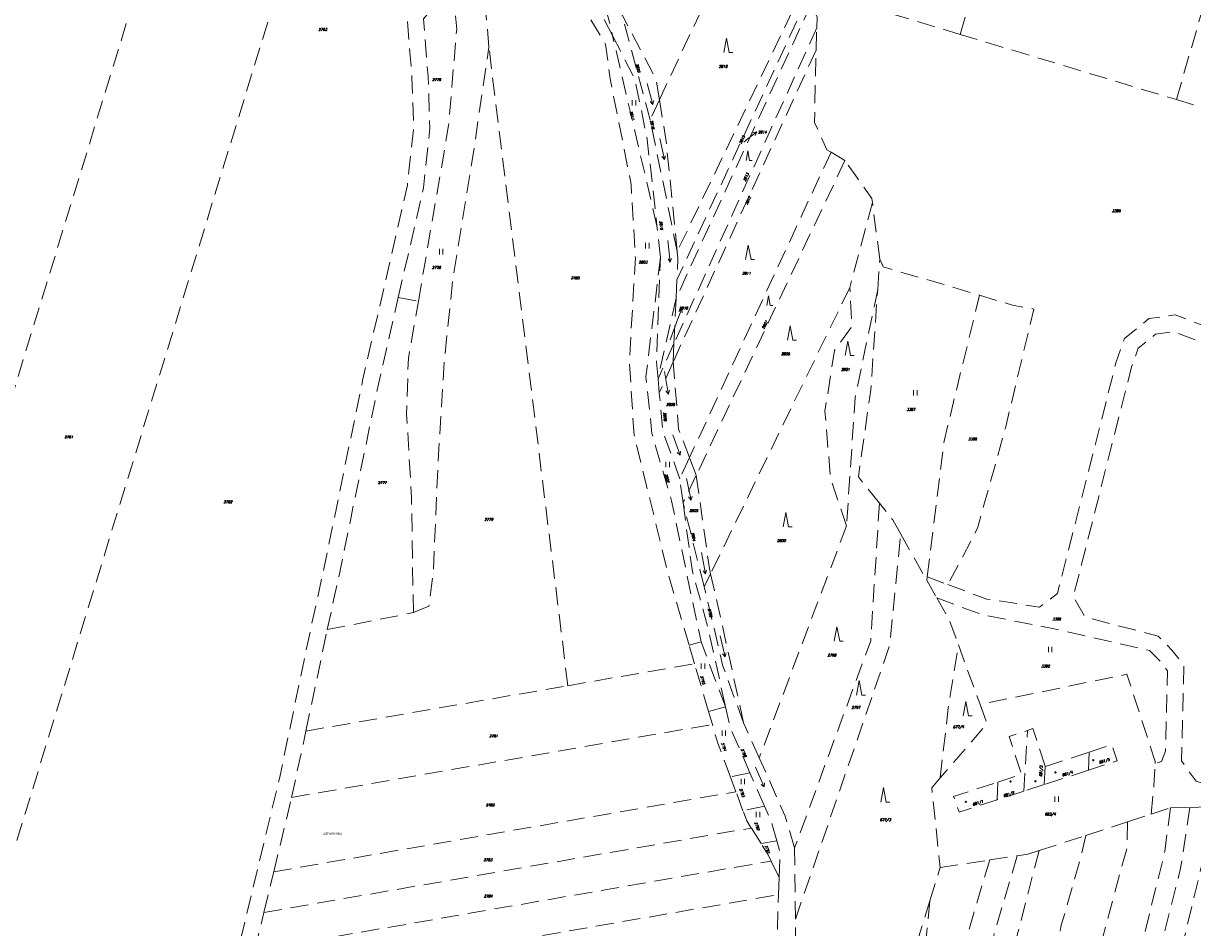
# Model space of a CAD drawing. Header units: metres. Extents: x -626722 to -621116, y -1178216 to -1174550.
# Tile 51 of 86: x -624337 to -624012, y -1176484 to -1176233. Entities that reach past the tile are written whole.
import ezdxf
from ezdxf.enums import TextEntityAlignment as Align

# ---------------------------------------------------------------- set-up
doc = ezdxf.new("R2010")
doc.units = ezdxf.units.M
doc.header["$MEASUREMENT"] = 0
doc.linetypes.add('DASHEDX2', pattern=[1.5, 1, -0.5])
for name, color, linetype, lineweight in [('8_kat_KN_Hranice parcel', 200, 'DASHEDX2', 25), ('8_kat_KN_PČ popisy', 210, 'Continuous', 0), ('8_kat_KN_Značky budov', 7, 'Continuous', 0), ('8_kat_KN_Značky kultur', 7, 'Continuous', 0), ('8_kat_KN_Čísla parcel', 200, 'Continuous', 25)]:
    doc.layers.add(name, color=color, linetype=linetype, lineweight=lineweight)
doc.layers.add('8_kat_KN_Pomístní_názvy', color=210, linetype='Continuous')
doc.styles.add('Style-cs_Working', font='cs_Working.shx')
doc.styles.add('Style-ITALICS', font='ITALICS.shx')

# ---------------------------------------------------------------- blocks, each defined once
blk = doc.blocks.new('4.02')
at = {"layer": '8_kat_KN_Značky budov', "color": 7, "linetype": 'Continuous', "lineweight": 13}
blk.add_circle((-0.01, 0), 0.175, dxfattribs=at)
blk = doc.blocks.new('1029_22')
at = {"layer": '8_kat_KN_PČ popisy', "color": 6, "linetype": 'Continuous', "lineweight": 0}
for p, q in [((0, 0), (2.36, 1.85)), ((2.36, 1.85), (1.27, 1.63)), ((2.36, 1.85), (1.88, 0.84))]:
    blk.add_line(p, q, dxfattribs=at)
blk = doc.blocks.new('1029_62')
at = {"layer": '8_kat_KN_PČ popisy', "color": 6, "linetype": 'Continuous', "lineweight": 0}
for p, q in [((0, 0), (0.62, -2.94)), ((0.62, -2.94), (-0.07, -2.06)), ((0.62, -2.94), (0.91, -1.85))]:
    blk.add_line(p, q, dxfattribs=at)
blk = doc.blocks.new('1029_190')
at = {"layer": '8_kat_KN_PČ popisy', "color": 6, "linetype": 'Continuous', "lineweight": 0}
for p, q in [((0, 0), (0.52, -2.96)), ((0.52, -2.96), (-0.15, -2.06)), ((0.52, -2.96), (0.84, -1.88))]:
    blk.add_line(p, q, dxfattribs=at)
blk = doc.blocks.new('1029_17')
at = {"layer": '8_kat_KN_PČ popisy', "color": 6, "linetype": 'Continuous', "lineweight": 0}
for p, q in [((0, 0), (1.08, 2.8)), ((1.08, 2.8), (0.25, 2.05)), ((1.08, 2.8), (1.18, 1.69))]:
    blk.add_line(p, q, dxfattribs=at)
blk = doc.blocks.new('3.06')
at = {"layer": '8_kat_KN_Značky kultur', "color": 7, "linetype": 'Continuous', "lineweight": 13}
for p, q in [((-0.51, 0), (-0.51, 1.5)), ((0.49, 0), (0.49, 1.5))]:
    blk.add_line(p, q, dxfattribs=at)
blk = doc.blocks.new('8.02_12')
at = {"layer": '8_kat_KN_Značky kultur', "color": 7, "linetype": 'Continuous', "lineweight": 13}
for p, q in [((-0.32, 2.97), (0.31, -3)), ((0.31, -3), (-0.29, -2.08)), ((0.31, -3), (0.7, -1.98))]:
    blk.add_line(p, q, dxfattribs=at)
blk = doc.blocks.new('8.02_13')
at = {"layer": '8_kat_KN_Značky kultur', "color": 7, "linetype": 'Continuous', "lineweight": 13}
for p, q in [((-0.63, 2.92), (0.62, -2.95)), ((0.62, -2.95), (-0.08, -2.1)), ((0.62, -2.95), (0.91, -1.89))]:
    blk.add_line(p, q, dxfattribs=at)
blk = doc.blocks.new('3.08')
at = {"layer": '8_kat_KN_Značky kultur', "color": 7, "linetype": 'Continuous', "lineweight": 13}
for p, q in [((0, 4), (-0.75, 0)), ((0.75, 0), (0, 4)), ((0.75, 0), (1.75, 0))]:
    blk.add_line(p, q, dxfattribs=at)
blk = doc.blocks.new('8.02_14')
at = {"layer": '8_kat_KN_Značky kultur', "color": 7, "linetype": 'Continuous', "lineweight": 13}
for p, q in [((-0.78, 2.88), (0.77, -2.92)), ((0.77, -2.92), (0.04, -2.1)), ((0.77, -2.92), (1, -1.84))]:
    blk.add_line(p, q, dxfattribs=at)
blk = doc.blocks.new('3.08_1')
at = {"layer": '8_kat_KN_Značky kultur', "color": 7, "linetype": 'Continuous', "lineweight": 13}
for p, q in [((0, 2.68), (-0.5, 0)), ((0.5, 0), (0, 2.68)), ((0.5, 0), (1.17, 0))]:
    blk.add_line(p, q, dxfattribs=at)
blk = doc.blocks.new('8.02_16')
at = {"layer": '8_kat_KN_Značky kultur', "color": 7, "linetype": 'Continuous', "lineweight": 13}
for p, q in [((-1.22, 2.72), (1.22, -2.76)), ((1.22, -2.76), (0.36, -2.07)), ((1.22, -2.76), (1.28, -1.66))]:
    blk.add_line(p, q, dxfattribs=at)
blk = doc.blocks.new('8.02_31')
at = {"layer": '8_kat_KN_Značky kultur', "color": 7, "linetype": 'Continuous', "lineweight": 13}
for p, q in [((-0.68, 2.9), (0.67, -2.94)), ((0.67, -2.94), (-0.04, -2.1)), ((0.67, -2.94), (0.94, -1.88))]:
    blk.add_line(p, q, dxfattribs=at)
blk = doc.blocks.new('8.02_32')
at = {"layer": '8_kat_KN_Značky kultur', "color": 7, "linetype": 'Continuous', "lineweight": 13}
for p, q in [((-0.58, 2.93), (0.57, -2.96)), ((0.57, -2.96), (-0.11, -2.1)), ((0.57, -2.96), (0.87, -1.91))]:
    blk.add_line(p, q, dxfattribs=at)
blk = doc.blocks.new('8.02_57')
at = {"layer": '8_kat_KN_Značky kultur', "color": 7, "linetype": 'Continuous', "lineweight": 13}
for p, q in [((-1.03, 2.8), (1.02, -2.84)), ((1.02, -2.84), (0.22, -2.09)), ((1.02, -2.84), (1.16, -1.75))]:
    blk.add_line(p, q, dxfattribs=at)

msp = doc.modelspace()

# ---------------------------------------------------------------- linework, layer by layer
at = {"layer": '8_kat_KN_Hranice parcel', "lineweight": 13, "ltscale": 5}
for p, q in [((-624132.59, -1176195.67), (-624160.12, -1176254.5)), ((-624120.05, -1176223.27), (-624155.17, -1176296.6)), ((-624118.88, -1176225.9), (-624155.26, -1176304.49)), ((-624118.01, -1176227.86), (-624155.5, -1176309.56)), ((-624102.93, -1176228.44), (-624076.74, -1176236.34)), ((-624162.7, -1176260.09), (-624170.63, -1176230.58)), ((-624160.8, -1176289.51), (-624173.12, -1176236.7)), ((-624116.47, -1176234.49), (-624156.09, -1176322.16)), ((-624116.68, -1176240.72), (-624116.47, -1176234.49)), ((-624076.74, -1176236.34), (-624016.75, -1176254.45)), ((-624185.51, -1176417.08), (-624207.41, -1176239.92)), ((-624116.68, -1176240.72), (-624156.33, -1176327.25)), ((-624160.12, -1176254.5), (-624162.7, -1176260.09)), ((-624016.75, -1176254.45), (-623987.48, -1176263.29)), ((-624155.17, -1176296.6), (-624162.7, -1176260.09)), ((-624112.53, -1176269.06), (-624151.77, -1176353.81)), ((-624108.67, -1176271.37), (-624112.53, -1176269.06)), ((-624108.67, -1176271.37), (-624149.9, -1176358.69)), ((-624101.04, -1176283), (-624107.31, -1176306.58)), ((-624099.01, -1176298.7), (-624101.04, -1176283)), ((-624159.82, -1176298.24), (-624160.8, -1176289.51)), ((-624099.59, -1176307.16), (-624099.01, -1176298.7)), ((-624155.26, -1176304.49), (-624155.5, -1176309.56)), ((-624107.31, -1176306.58), (-624145.93, -1176386.01)), ((-624232.54, -1176309.38), (-624226.96, -1176310.37)), ((-624155.5, -1176309.56), (-624160.51, -1176331.94)), ((-624156.09, -1176322.16), (-624155.5, -1176309.56)), ((-624156.09, -1176322.16), (-624160.51, -1176331.94)), ((-624156.33, -1176327.25), (-624156.09, -1176322.16)), ((-624156.33, -1176327.25), (-624160.16, -1176335.8)), ((-624160.16, -1176335.8), (-624160.51, -1176331.94)), ((-624151.77, -1176353.81), (-624154.47, -1176359.65)), ((-624149.9, -1176358.69), (-624151.77, -1176353.81)), ((-624153.57, -1176366.32), (-624154.47, -1176359.65)), ((-624149.9, -1176358.69), (-624153.57, -1176366.32)), ((-624147.68, -1176389.62), (-624153.57, -1176366.32)), ((-624108.23, -1176372.71), (-624132.42, -1176437.11)), ((-624093.2, -1176375.04), (-624085.99, -1176387.76)), ((-624145.93, -1176386.01), (-624147.68, -1176389.62)), ((-624085.99, -1176387.76), (-624085.88, -1176386.88)), ((-624085.99, -1176387.76), (-624083.16, -1176392.75)), ((-624085.88, -1176386.88), (-624080.14, -1176389.03)), ((-624252.26, -1176401.53), (-624228.36, -1176396.81)), ((-624258.16, -1176429.68), (-624252.26, -1176401.53)), ((-624148.57, -1176404.89), (-624151.87, -1176405.88)), ((-624141.79, -1176422.91), (-624148.57, -1176404.89)), ((-624150.37, -1176410.99), (-624151.87, -1176405.88)), ((-624077.21, -1176405.73), (-624071.17, -1176422.27)), ((-624185.51, -1176417.08), (-624150.37, -1176410.99)), ((-624146.48, -1176424.29), (-624150.37, -1176410.99)), ((-624258.16, -1176429.68), (-624185.51, -1176417.08)), ((-624141.79, -1176422.91), (-624146.48, -1176424.29)), ((-624145.44, -1176427.84), (-624146.48, -1176424.29)), ((-624262.12, -1176448.08), (-624145.44, -1176427.84)), ((-624132.42, -1176437.11), (-624136.76, -1176427.36)), ((-624262.12, -1176448.08), (-624258.16, -1176429.68)), ((-624059.1, -1176446.36), (-624058.03, -1176429.49)), ((-624053.09, -1176439.51), (-624040.95, -1176435.53)), ((-624041.12, -1176440.52), (-624040.95, -1176435.53)), ((-624053.46, -1176444.53), (-624053.09, -1176439.51)), ((-624041.12, -1176440.52), (-624053.46, -1176444.53)), ((-624135.03, -1176441.24), (-624140.42, -1176442.43)), ((-624138.9, -1176446.52), (-624140.42, -1176442.43)), ((-624131.02, -1176450.48), (-624135.03, -1176441.24)), ((-624066.42, -1176448.74), (-624066.27, -1176443.84)), ((-624267.1, -1176468.75), (-624138.9, -1176446.52)), ((-624136.94, -1176451.79), (-624138.9, -1176446.52)), ((-624059.1, -1176446.36), (-624066.42, -1176448.74)), ((-624053.46, -1176444.53), (-624059.1, -1176446.36)), ((-624267.1, -1176468.75), (-624262.12, -1176448.08)), ((-624131.02, -1176450.48), (-624136.94, -1176451.79)), ((-624013.04, -1176450.85), (-624006.94, -1176450.66)), ((-624030.26, -1176454.87), (-624023.75, -1176452.75)), ((-624023.75, -1176452.75), (-624018.42, -1176451.02)), ((-624018.42, -1176451.02), (-624013.04, -1176450.85)), ((-624269.81, -1176480.02), (-624134.64, -1176456.58)), ((-624131.91, -1176460.88), (-624134.64, -1176456.58)), ((-624041.84, -1176458.63), (-624030.26, -1176454.87)), ((-624127.59, -1176460.18), (-624131.91, -1176460.88)), ((-624054.83, -1176462.85), (-624041.84, -1176458.63)), ((-624122.4, -1176481.85), (-624122.62, -1176462.06)), ((-624057.95, -1176463.86), (-624054.83, -1176462.85)), ((-624272.36, -1176490.58), (-624129.11, -1176465.74)), ((-624126.92, -1176470.27), (-624129.11, -1176465.74)), ((-624082.27, -1176467.52), (-624068.52, -1176465.45)), ((-624068.52, -1176465.45), (-624060.89, -1176464.3)), ((-624060.89, -1176464.3), (-624057.95, -1176463.86)), ((-624269.81, -1176480.02), (-624267.1, -1176468.75)), ((-624085.12, -1176476.79), (-624082.27, -1176467.52)), ((-624127.08, -1176475.06), (-624126.92, -1176470.27)), ((-624273.8, -1176500.5), (-624127.08, -1176475.06)), ((-624127.41, -1176484.77), (-624127.08, -1176475.06)), ((-624097.53, -1176517.15), (-624085.12, -1176476.79)), ((-624085.12, -1176476.79), (-624089.25, -1176519.06)), ((-624272.36, -1176490.58), (-624269.81, -1176480.02)), ((-624122.32, -1176489.17), (-624122.4, -1176481.85))]:
    msp.add_line(p, q, dxfattribs=at)
at = {"layer": '8_kat_KN_Hranice parcel', "lineweight": 13, "ltscale": 5, "flags": 128}
for points in [[(-624076.74, -1176236.34), (-624032.51, -1176083.44), (-623988.27, -1175930.53)], [(-624016.75, -1176254.45), (-623972.28, -1176100.7), (-623927.81, -1175946.96)], [(-624173.12, -1176236.7), (-624181.94, -1176219.56), (-624189.6, -1176201.97), (-624188.92, -1176181.28)], [(-624151.87, -1176405.88), (-624157.76, -1176385.76), (-624163.9, -1176360.79), (-624167.15, -1176347.54), (-624168.45, -1176327.2), (-624166.79, -1176298.28), (-624167.97, -1176278), (-624173.76, -1176248.69), (-624175.1, -1176239.03), (-624181.86, -1176227.79), (-624190.25, -1176215.05), (-624190.66, -1176214.33), (-624194.39, -1176193.55)], [(-624207.41, -1176239.92), (-624209.57, -1176215.07), (-624212.75, -1176195.12)], [(-624384.15, -1176481.91), (-624341.04, -1176341.24), (-624297.93, -1176200.56)], [(-624349.3, -1176495.88), (-624306.56, -1176356.38), (-624263.81, -1176216.87)], [(-624179.16, -1176214.05), (-624174.39, -1176231.26), (-624173.12, -1176236.7)], [(-624232.54, -1176309.38), (-624225.57, -1176278.91), (-624223.77, -1176262.47), (-624224.28, -1176248.02), (-624225.52, -1176232.05), (-624220.21, -1176225.64), (-624217.89, -1176218.63)], [(-624226.96, -1176310.37), (-624218.58, -1176261.67), (-624216.34, -1176234.86), (-624217.89, -1176218.63)], [(-624116.47, -1176234.49), (-624116.37, -1176231.57), (-624118.01, -1176227.86)], [(-624277.79, -1176523.8), (-624275.57, -1176520.98), (-624277.54, -1176512.61), (-624278.47, -1176505.87), (-624278.21, -1176497.49), (-624277.52, -1176492.79), (-624265.4, -1176442.46), (-624258.11, -1176407.25), (-624253.27, -1176385.09), (-624242.43, -1176332.44), (-624230.02, -1176278.17), (-624228.28, -1176262.34), (-624228.78, -1176248.27), (-624230.08, -1176231.42)], [(-624160.12, -1176254.5), (-624161.03, -1176248.92), (-624170.63, -1176230.58)], [(-624173.12, -1176236.7), (-624166.92, -1176248.75), (-624163.49, -1176265.55), (-624160.8, -1176289.51)], [(-624228.36, -1176396.81), (-624224.04, -1176395.01), (-624222.86, -1176385.82), (-624221.51, -1176355.23), (-624219.8, -1176327.33), (-624217.46, -1176304.66), (-624211.86, -1176270.22), (-624207.41, -1176239.92)], [(-624112.53, -1176269.06), (-624113.66, -1176268.39), (-624117.11, -1176260.76), (-624116.68, -1176240.72)], [(-624155.17, -1176296.6), (-624158.32, -1176265.47), (-624160.12, -1176254.5)], [(-624101.04, -1176283), (-624101.18, -1176281.89), (-624105.21, -1176276.23), (-624108.67, -1176271.37)], [(-624159.82, -1176298.24), (-624163.87, -1176331.38), (-624162.18, -1176347.13), (-624156.78, -1176365.75), (-624148.57, -1176404.89)], [(-624160.51, -1176331.94), (-624160.94, -1176327.29), (-624159.82, -1176298.24)], [(-624155.17, -1176296.6), (-624154.98, -1176298.52), (-624155.26, -1176304.49)], [(-624099.01, -1176298.7), (-624098.1, -1176300.88), (-624081.51, -1176305.68), (-624071.38, -1176308.72)], [(-624108.23, -1176372.71), (-624112.67, -1176359.51), (-624114.21, -1176340.92), (-624111.6, -1176324.04), (-624106.69, -1176317.37), (-624107.31, -1176306.58)], [(-624099.59, -1176307.16), (-624105.84, -1176337.23), (-624108.23, -1176372.71)], [(-624099.1, -1176366.48), (-624104.94, -1176359.13), (-624101.5, -1176334.98), (-624099.59, -1176307.16)], [(-624252.26, -1176401.53), (-624248.87, -1176386.03), (-624238.04, -1176333.39), (-624232.54, -1176309.38)], [(-624228.36, -1176396.81), (-624228.87, -1176364.88), (-624230.23, -1176341.82), (-624229.75, -1176326.17), (-624226.96, -1176310.37)], [(-624085.88, -1176386.88), (-624084.95, -1176379.45), (-624081.17, -1176349.21), (-624071.38, -1176308.72)], [(-624071.38, -1176308.72), (-624062.16, -1176311.48), (-624056.25, -1176312.57), (-624064.18, -1176345.62), (-624071.87, -1176373.38), (-624080.14, -1176389.03)], [(-624080.14, -1176389.03), (-624069.36, -1176393.06), (-624054.67, -1176395.27), (-624049.72, -1176391.46), (-624033.51, -1176327.49), (-624031.12, -1176320.74), (-624024.38, -1176315.23), (-624017.06, -1176314.22), (-623979.31, -1176328.28), (-623941.17, -1176339.55), (-623928.17, -1176343.82), (-623923.04, -1176340.82)], [(-623959.83, -1176454.41), (-623965.76, -1176457.44), (-623986.56, -1176451.89), (-624011.26, -1176443.62), (-624015.33, -1176437.91), (-624014.64, -1176411.4), (-624017.92, -1176407.28), (-624021.83, -1176403.3), (-624042.06, -1176398.04), (-624045.33, -1176392.45), (-624029.15, -1176328.6), (-624027.3, -1176323.43), (-624022.51, -1176319.51), (-624017.57, -1176318.83), (-623980.73, -1176332.55), (-623942.51, -1176343.85), (-623929.03, -1176348.28), (-623926.27, -1176354.07)], [(-624151.77, -1176353.81), (-624154.8, -1176345.88), (-624156.33, -1176327.25)], [(-624154.47, -1176359.65), (-624159.17, -1176346.52), (-624160.16, -1176335.8)], [(-624145.93, -1176386.01), (-624146.26, -1176384.54), (-624149.9, -1176358.69)], [(-624153.57, -1176366.32), (-624150.99, -1176385.38), (-624146.75, -1176400.54), (-624141.79, -1176422.91)], [(-624099.1, -1176366.48), (-624101.53, -1176404.68), (-624122.62, -1176462.06)], [(-624093.2, -1176375.04), (-624095.43, -1176371.1), (-624099.1, -1176366.48)], [(-624122.4, -1176481.85), (-624096.27, -1176405.92), (-624093.2, -1176375.04)], [(-624136.76, -1176427.36), (-624142.9, -1176399.41), (-624145.93, -1176386.01)], [(-624136.76, -1176427.36), (-624142.52, -1176411.67), (-624147.68, -1176389.62)], [(-624083.16, -1176392.75), (-624070.49, -1176397.43), (-624051.05, -1176401.19), (-624024.16, -1176407.34), (-624021.44, -1176410.09), (-624019.18, -1176412.92), (-624019.77, -1176435.3), (-624020.85, -1176438.11), (-624022.62, -1176438.66)], [(-624083.16, -1176392.75), (-624079.75, -1176398.77), (-624077.21, -1176405.73)], [(-624082.24, -1176442.66), (-624080, -1176423.21), (-624077.21, -1176405.73)], [(-624022.62, -1176438.66), (-624022.6, -1176438.15), (-624030.46, -1176413.92), (-624071.17, -1176422.27)], [(-624135.03, -1176441.24), (-624140.53, -1176428.57), (-624141.79, -1176422.91)], [(-624071.17, -1176422.27), (-624069.22, -1176427.63), (-624082.24, -1176442.66)], [(-624140.42, -1176442.43), (-624143.93, -1176433.01), (-624145.44, -1176427.84)], [(-624066.27, -1176443.84), (-624059.71, -1176441.69), (-624063.15, -1176431.21), (-624058.03, -1176429.49)], [(-624058.03, -1176429.49), (-624056.55, -1176428.99), (-624053.09, -1176439.51)], [(-624040.95, -1176435.53), (-624034.67, -1176433.47), (-624033.18, -1176437.94), (-624041.12, -1176440.52)], [(-624122.62, -1176462.06), (-624125.23, -1176453.28), (-624132.42, -1176437.11)], [(-624023.75, -1176452.75), (-624022.96, -1176444.85), (-624022.62, -1176438.66)], [(-624082.24, -1176442.66), (-624084.61, -1176445.4), (-624082.27, -1176467.52)], [(-624066.42, -1176448.74), (-624076.99, -1176452.17), (-624078.56, -1176447.87), (-624066.27, -1176443.84)], [(-624127.59, -1176460.18), (-624129.09, -1176454.93), (-624131.02, -1176450.48)], [(-624134.64, -1176456.58), (-624135.88, -1176454.63), (-624136.94, -1176451.79)], [(-624018.42, -1176451.02), (-624019.96, -1176463.06), (-624027.9, -1176495.44), (-624044.71, -1176576.61)], [(-624013.04, -1176450.85), (-624015.56, -1176467.75), (-624022.86, -1176496.36), (-624039.61, -1176577.55)], [(-624030.26, -1176454.87), (-624030.49, -1176462.25), (-624038.43, -1176491.45), (-624055.33, -1176576.21)], [(-624126.92, -1176470.27), (-624126.68, -1176463.39), (-624127.59, -1176460.18)], [(-624041.84, -1176458.63), (-624043.51, -1176465.69), (-624048.66, -1176483.57), (-624060.13, -1176547.62)], [(-624129.11, -1176465.74), (-624130.03, -1176463.83), (-624131.91, -1176460.88)], [(-624054.83, -1176462.85), (-624060.79, -1176485.94), (-624067.99, -1176523.94)], [(-624068.52, -1176465.45), (-624074.13, -1176484.33), (-624081.65, -1176520.8)], [(-624060.89, -1176464.3), (-624067.15, -1176485.39), (-624073.66, -1176522.64)], [(-624034.49, -1176578.5), (-624022.93, -1176521.52), (-624009.04, -1176464.13)]]:
    msp.add_lwpolyline(points, dxfattribs=at)
at = {"layer": '8_kat_KN_PČ popisy', "lineweight": 0}
for p, q in [((-624136.75, -1176266.25), (-624135.49, -1176265.27)), ((-624157.17, -1176321.14), (-624155, -1176315.33)), ((-624158.75, -1176329.9), (-624158.15, -1176333.19)), ((-624152.6, -1176359.61), (-624151.94, -1176362.63))]:
    msp.add_line(p, q, dxfattribs=at)

# ---------------------------------------------------------------- block references
for name, p in [('1029_22', (-624135.49, -1176265.27)), ('1029_17', (-624155, -1176315.33)), ('1029_190', (-624158.15, -1176333.19)), ('1029_62', (-624151.94, -1176362.63))]:
    msp.add_blockref(name, p, dxfattribs=at)
at = {"layer": '8_kat_KN_Značky budov', "lineweight": 13}
for p in [(-624039.8, -1176437.78), (-624050.28, -1176441.16), (-624062.74, -1176443.65), (-624055.83, -1176443.6), (-624075.13, -1176449.3)]:
    msp.add_blockref('4.02', p, dxfattribs=at)
at = {"layer": '8_kat_KN_Značky kultur', "lineweight": 13}
for name, p in [('3.08', (-624141.55, -1176241.38)), ('8.02_14', (-624162.7, -1176252.88)), ('3.06', (-624167.17, -1176256.1)), ('8.02_13', (-624159.37, -1176268.12)), ('3.08_1', (-624135.6, -1176271.35)), ('3.06', (-624163.49, -1176295.74)), ('8.02_12', (-624157.44, -1176296.55)), ('3.08', (-624135.47, -1176298.82)), ('3.06', (-624220.64, -1176297.4)), ('3.08_1', (-624129.86, -1176311.59)), ('3.08', (-624123.88, -1176321.19)), ('3.08', (-624107.84, -1176325.48)), ('3.06', (-624089.11, -1176336.57)), ('8.02_57', (-624155.39, -1176350.27)), ('3.06', (-624157.82, -1176356.46)), ('3.08', (-624125.04, -1176373.01)), ('8.02_32', (-624147.91, -1176383.09)), ('3.08', (-624110.88, -1176404.75)), ('8.02_31', (-624142.55, -1176406.11)), ('3.06', (-624051.74, -1176407.79)), ('3.06', (-624148, -1176412.41)), ('3.08', (-624104.7, -1176419.67)), ('3.08', (-624075.12, -1176425.47)), ('3.06', (-624142.25, -1176431)), ('8.02_16', (-624132.29, -1176442.41)), ('3.06', (-624136.98, -1176444.44)), ('3.08', (-624097.99, -1176449.38)), ('3.06', (-624049.96, -1176449.31)), ('3.06', (-624132.79, -1176453.6))]:
    msp.add_blockref(name, p, dxfattribs=at)

# ---------------------------------------------------------------- texts
at = {"layer": '8_kat_KN_Pomístní_názvy', "lineweight": 0, "style": 'Style-cs_Working'}
msp.add_text('Záhumenice', height=0.7, dxfattribs=at).set_placement((-624253.41, -1176458.44))
at = {"layer": '8_kat_KN_Čísla parcel', "lineweight": 0, "style": 'Style-ITALICS'}
for s, p in [('2763', (-624253.503, -1176235.35)), ('2814', (-624131.561, -1176263.81)), ('2810', (-624153.444, -1176312.67)), ('2809', (-624157.066, -1176339.43)), ('2805', (-624150.64, -1176368.85)), ('677/3', (-624097.483, -1176454.66))]:
    msp.add_text(s, height=0.7, dxfattribs=at).set_placement(p, align=Align.CENTER)
for s, rotation, p in [('2820', 284, (-624166.714, -1176244.585)), ('2817', 283, (-624168.368, -1176257.721)), ('2818', 281, (-624162.664, -1176260.282)), ('2815', 65, (-624137.389, -1176266.799)), ('2813', 65, (-624136.299, -1176277.219)), ('2812', 65, (-624135.709, -1176283.729)), ('2816', 276, (-624160.105, -1176288.178)), ('2807', 64, (-624131.086, -1176318.232)), ('2808', 274, (-624159.007, -1176341.249)), ('2802', 285, (-624158.651, -1176358.439)), ('2804', 281, (-624151.254, -1176374.632)), ('2799', 283, (-624146.668, -1176395.791)), ('2795', 286, (-624148.797, -1176414.434)), ('2794', 290, (-624142.988, -1176433.02)), ('2796', 293, (-624137.542, -1176434.732)), ('681/5', 17, (-624038.11, -1176438.737)), ('681/3', 87, (-624054.041, -1176442.384)), ('681/4', 17, (-624048.321, -1176442.282)), ('2793', 290, (-624137.928, -1176445.75)), ('681/2', 17, (-624064.621, -1176448.002)), ('681/1', 17, (-624073.181, -1176450.392)), ('2792', 290, (-624133.788, -1176455.05)), ('2791', 290, (-624130.918, -1176461.51))]:
    msp.add_text(s, height=0.7, rotation=rotation, dxfattribs=at).set_placement(p)
for s, p in [('2819', (-624143.66, -1176245.59)), ('2776', (-624223.13, -1176249.27)), ('3386', (-624034.64, -1176285.66)), ('2778', (-624223.19, -1176301.4)), ('2803', (-624165.87, -1176299.91)), ('2780', (-624184.69, -1176304.29)), ('2811', (-624137.18, -1176303)), ('2806', (-624126.35, -1176325.36)), ('2801', (-624109.71, -1176329.67)), ('3387', (-624091.58, -1176340.77)), ('2761', (-624325.11, -1176348.43)), ('3388', (-624074.52, -1176348.97)), ('2777', (-624238.18, -1176361.1)), ('2762', (-624280.97, -1176366.44)), ('2779', (-624208.66, -1176371.31)), ('2800', (-624127.52, -1176377.2)), ('3389', (-624051.18, -1176398.92)), ('2798', (-624113.5, -1176408.97)), ('3390', (-624054.26, -1176412.01)), ('2797', (-624106.83, -1176423.47)), ('2781', (-624207.3, -1176431.38)), ('677/4', (-624078.7, -1176428.87)), ('2782', (-624208.26, -1176450.56)), ('683/4', (-624053.25, -1176453.09)), ('2783', (-624208.87, -1176465.77)), ('2784', (-624208.81, -1176475.84))]:
    msp.add_text(s, height=0.7, dxfattribs=at).set_placement(p)

doc.saveas('drawing.dxf')
